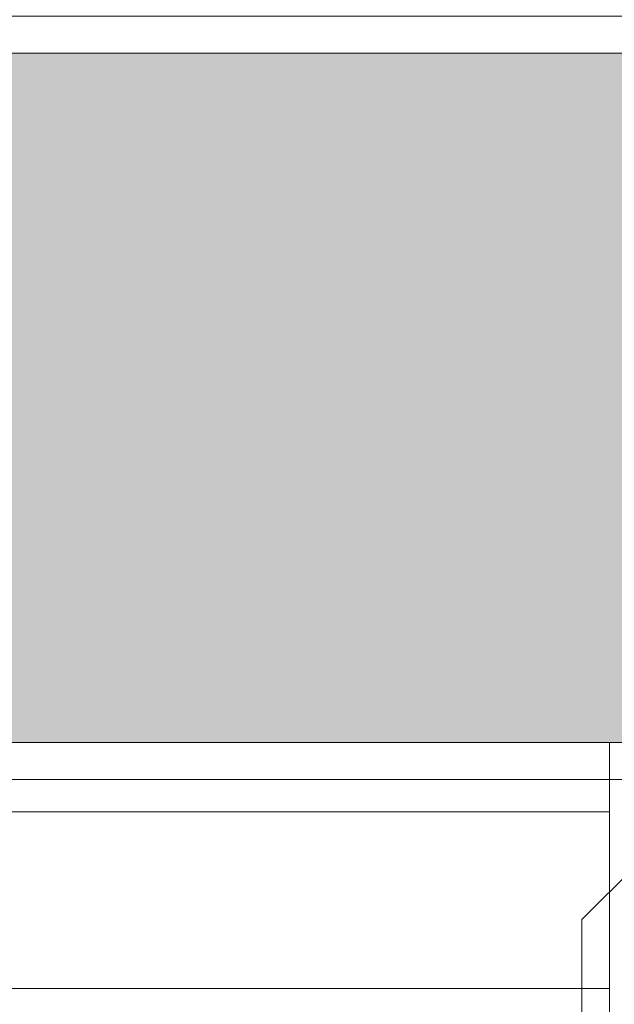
# Model space of a CAD drawing. Header units: millimetres. Extents: x -1567 to 968, y -503 to 481.
# Tile 145 of 145: x -464.61 to -463, y -101.12 to -98.47. Entities that reach past the tile are written whole.
import ezdxf

# ---------------------------------------------------------------- set-up
doc = ezdxf.new("R2010")
doc.units = ezdxf.units.MM
doc.layers.get('0').update_dxf_attribs({"lineweight": 0})
doc.layers.add('CUNETAS', color=5, linetype='Continuous', lineweight=0)
doc.layers.add('Hatch Jardin', color=64, linetype='Continuous', lineweight=0, true_color=0x729900)

# ---------------------------------------------------------------- blocks, each defined once
blk = doc.blocks.new('DRENAJES TECHOS')
at = {"layer": 'CUNETAS', "color": 9, "lineweight": 0, "true_color": 0xc7c8ca}
for q in [(-533.7944, -319.6908), (-534.1459, -340.7208)]:
    blk.add_line((-534.1459, -320.0422), q, dxfattribs=at)
blk = doc.blocks.new('TECHO SUM')
at = {"lineweight": 0, "true_color": 0x636466}
h = blk.add_hatch(dxfattribs=at)
h.set_pattern_fill('ANSI31', color=251, scale=0.15, angle=135)
h.set_pattern_definition([(180, (-601.6957, -202.51516), (0, -0.47625), [])])
h.paths.add_polyline_path([(-603.3044, -153.2389), (-603.3044, -174.4689), (-605.6794, -174.4689), (-605.6794, -187.8189), (-610.9194, -187.8189), (-610.9194, -153.2389)])
at = {"color": 18, "lineweight": 5, "true_color": 0x000000}
blk.add_lwpolyline([(-603.3044, -153.2389), (-603.3044, -174.4689), (-605.6794, -174.4689), (-605.6794, -187.8189), (-616.6594, -187.8189), (-616.6594, -174.4689), (-619.0344, -174.4689), (-619.0344, -153.2389), (-603.3044, -153.2389)], dxfattribs=at)

msp = doc.modelspace()

# ---------------------------------------------------------------- hatches: boundary and pattern name
at = {"layer": 'Hatch Jardin', "lineweight": 0, "true_color": 0x136734, "transparency": 33554597}
h = msp.add_hatch(dxfattribs=at)
h.set_pattern_fill('AR-SAND', color=116, scale=0.0034, angle=304.2117, style=0)
h.set_pattern_definition([(341.711704, (-6.01893, -165.92272), (0.1345488, 0.09805785), [0, -0.1312672, 0, -0.146812, 0, -0.140335]), (311.711704, (-6.01893, -165.92272), (0.287482, 0.01064072), [0, -0.0708152, 0, -0.1183132, 0, -0.045339]), (271.711704, (-6.07866, -165.83487), (0.15161477, -0.22212728), [0, -0.04318, 0, -0.155448, 0, -0.202946]), (261.711704, (-6.07866, -165.83487), (0.20864654, -0.17207145), [0, -0.02159, 0, -0.1019048, 0, -0.116586])])
h.paths.add_polyline_path([(-479.2746, -100.4111), (-479.2746, -98.5561), (-458.1569, -98.556), (-458.1569, -100.4111)])

# ---------------------------------------------------------------- linework, layer by layer
at = {"color": 252, "true_color": 0x939598}
for points in [[(-458.0569, -98.456), (-479.3746, -98.4561), (-479.3746, -100.5111), (-458.0569, -100.5111)], [(-458.1569, -98.556), (-479.2746, -98.5561), (-479.2746, -100.4111), (-458.1569, -100.4111)]]:
    msp.add_lwpolyline(points, close=True, dxfattribs=at)

# ---------------------------------------------------------------- block references
at = {"lineweight": 0}
for name, p in [('DRENAJES TECHOS', (71.0538, 219.1543)), ('TECHO SUM', (140.2869, 52.8278))]:
    msp.add_blockref(name, p, dxfattribs=at)

doc.saveas('drawing.dxf')
